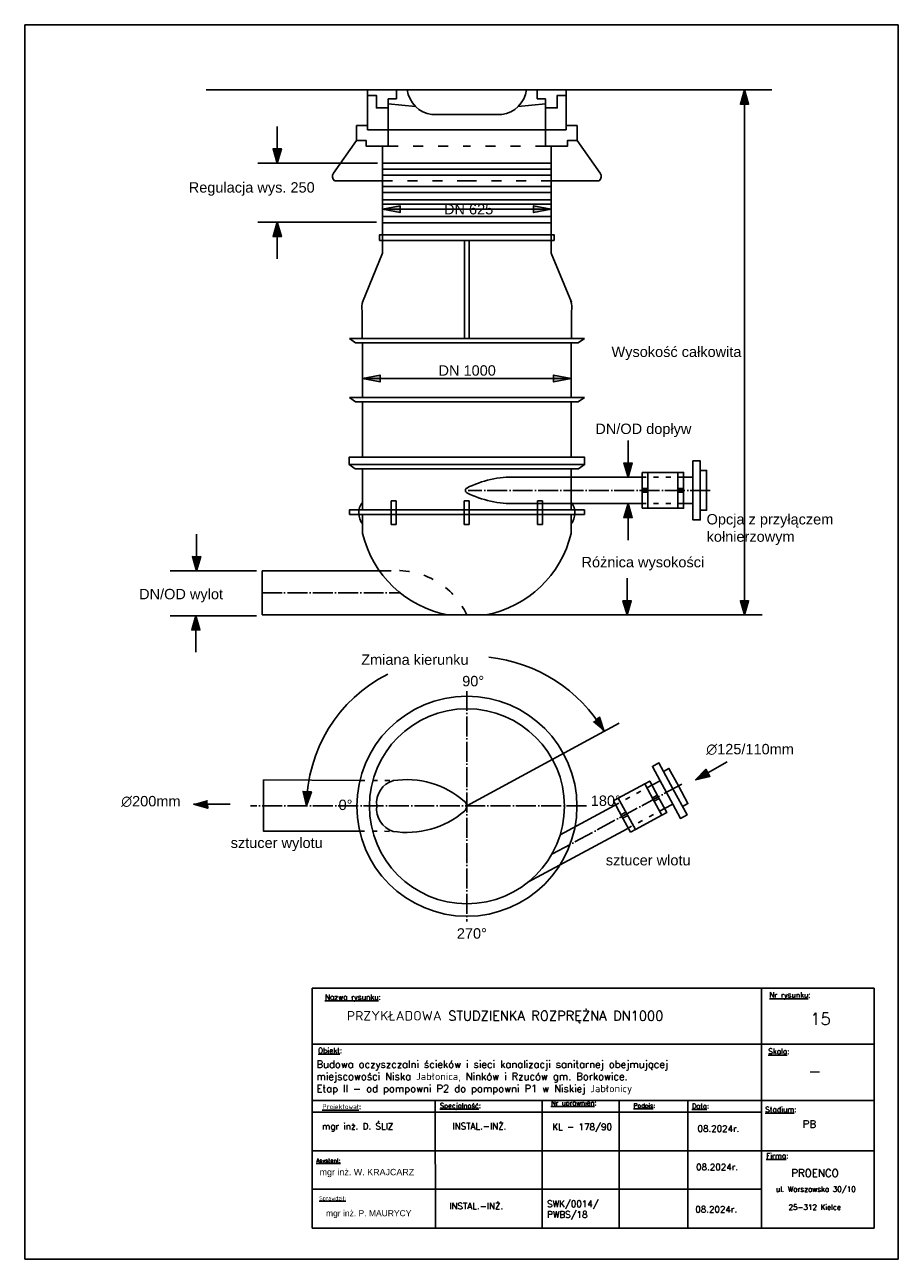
# Model space of a CAD drawing. Header units: millimetres. Extents: x 5659 to 8126, y 727 to 2118.
# Tile 53 of 53: x 7916 to 8126, y 1435 to 1732. Entities that reach past the tile are written whole.
import ezdxf

# ---------------------------------------------------------------- set-up
doc = ezdxf.new("R2010")
doc.units = ezdxf.units.MM
doc.set_wipeout_variables(frame=1)
for name, pattern in [('ACAD_ISO03W100', [30, 12, -18]), ('ACAD_ISO04W100', [30, 24, -3, 0, -3]), ('GDE', [0])]:
    doc.linetypes.add(name, pattern=pattern)
for name, color, linetype, lineweight in [('1', 7, 'Continuous', 18), ('EDZPD_L_0', 3, 'GDE', 18), ('TABELKI', 7, 'Continuous', 25)]:
    doc.layers.add(name, color=color, linetype=linetype, lineweight=lineweight)
doc.styles.get("Standard").update_dxf_attribs({"font": 'arial.ttf'})

msp = doc.modelspace()

# ---------------------------------------------------------------- hatches: boundary and pattern name
h = msp.add_hatch(color=256)
h.dxf.hatch_style = 1
h.paths.add_polyline_path([(8088.99, 1716.235), (8088.99, 1712.849), (8089.988, 1712.812)])
h.paths.add_polyline_path([(8088.99, 1716.235), (8087.992, 1712.812), (8088.99, 1712.849)])
h = msp.add_hatch(color=256)
h.dxf.hatch_style = 1
h.paths.add_polyline_path([(7977.654, 1702.078), (7976.656, 1702.041), (7976.656, 1698.654)])
h.paths.add_polyline_path([(7976.656, 1702.041), (7975.658, 1702.078), (7976.656, 1698.654)])
h = msp.add_hatch(color=256)
h.dxf.hatch_style = 1
h.paths.add_polyline_path([(8006.212, 1688.395), (8001.954, 1687.566), (8006.212, 1687.566)])
h.paths.add_polyline_path([(8006.212, 1687.566), (8001.954, 1687.566), (8006.212, 1686.737)])
h = msp.add_hatch(color=256)
h.dxf.hatch_style = 1
h.paths.add_polyline_path([(8038.279, 1688.395), (8038.279, 1687.566), (8042.537, 1687.566)])
h.paths.add_polyline_path([(8042.537, 1687.566), (8038.279, 1687.566), (8038.279, 1686.737)])
h = msp.add_hatch(color=256)
h.dxf.hatch_style = 1
h.paths.add_polyline_path([(7976.656, 1684.395), (7976.656, 1681.008), (7977.654, 1680.971)])
h.paths.add_polyline_path([(7976.656, 1684.395), (7975.658, 1680.971), (7976.656, 1681.008)])
h = msp.add_hatch(color=256)
h.dxf.hatch_style = 1
h.paths.add_polyline_path([(8001.387, 1647.666), (7997.129, 1646.836), (8001.387, 1646.836)])
h.paths.add_polyline_path([(8001.387, 1646.836), (7997.129, 1646.836), (8001.387, 1646.007)])
h = msp.add_hatch(color=256)
h.dxf.hatch_style = 1
h.paths.add_polyline_path([(8043.104, 1647.666), (8043.104, 1646.836), (8047.362, 1646.836)])
h.paths.add_polyline_path([(8047.362, 1646.836), (8043.104, 1646.836), (8043.104, 1646.007)])
h = msp.add_hatch(color=256)
h.dxf.hatch_style = 1
h.paths.add_polyline_path([(8061.986, 1626.523), (8060.988, 1626.486), (8060.988, 1623.1)])
h.paths.add_polyline_path([(8060.988, 1626.486), (8059.99, 1626.523), (8060.988, 1623.1)])
h = msp.add_hatch(color=256)
h.dxf.hatch_style = 1
h.paths.add_polyline_path([(8060.988, 1616.739), (8060.988, 1613.353), (8061.986, 1613.316)])
h.paths.add_polyline_path([(8060.988, 1616.739), (8059.99, 1613.316), (8060.988, 1613.353)])
h = msp.add_hatch(color=256)
h.dxf.hatch_style = 1
h.paths.add_polyline_path([(7958.27, 1603.972), (7957.272, 1603.935), (7957.272, 1600.549)])
h.paths.add_polyline_path([(7957.272, 1603.935), (7956.274, 1603.972), (7957.272, 1600.549)])
h = msp.add_hatch(color=256)
h.dxf.hatch_style = 1
h.paths.add_polyline_path([(8061.769, 1593.379), (8060.772, 1593.342), (8060.772, 1589.956)])
h.paths.add_polyline_path([(8060.772, 1593.342), (8059.774, 1593.379), (8060.772, 1589.956)])
h = msp.add_hatch(color=256)
h.dxf.hatch_style = 1
h.paths.add_polyline_path([(8089.988, 1593.379), (8088.99, 1593.342), (8088.99, 1589.956)])
h.paths.add_polyline_path([(8088.99, 1593.342), (8087.992, 1593.379), (8088.99, 1589.956)])
h = msp.add_hatch(color=256)
h.dxf.hatch_style = 1
h.paths.add_polyline_path([(7957.099, 1589.765), (7957.099, 1586.378), (7958.097, 1586.342)])
h.paths.add_polyline_path([(7957.099, 1589.765), (7956.101, 1586.342), (7957.099, 1586.378)])
h = msp.add_hatch(color=256)
h.dxf.hatch_style = 1
h.paths.add_polyline_path([(8055.245, 1561.947), (8054.138, 1565.337), (8053.335, 1564.744)])
h.paths.add_polyline_path([(8053.335, 1564.744), (8052.49, 1564.212), (8055.245, 1561.947)])
h = msp.add_hatch(color=256)
h.dxf.hatch_style = 1
h.paths.add_polyline_path([(8077.196, 1550.285), (8080.665, 1551.111), (8080.139, 1551.96)])
h.paths.add_polyline_path([(8080.139, 1551.96), (8079.678, 1552.846), (8077.196, 1550.285)])
h = msp.add_hatch(color=256)
h.dxf.hatch_style = 1
h.paths.add_polyline_path([(7983.704, 1544.011), (7984.889, 1547.375), (7983.89, 1547.393)])
h.paths.add_polyline_path([(7983.89, 1547.393), (7982.896, 1547.485), (7983.704, 1544.011)])
h = msp.add_hatch(color=256)
h.dxf.hatch_style = 1
h.paths.add_polyline_path([(7956.529, 1544.455), (7959.953, 1543.457), (7959.916, 1544.455)])
h.paths.add_polyline_path([(7959.916, 1544.455), (7959.953, 1545.453), (7956.529, 1544.455)])

# ---------------------------------------------------------------- linework, layer by layer
for p, q in [((7915.961, 1731.938), (8125.961, 1731.938)), ((7915.961, 1434.938), (7915.961, 1731.938)), ((8125.961, 1731.938), (8125.961, 1434.938)), ((8005.315, 1714.091), (8003.334, 1714.091)), ((8003.334, 1714.091), (8003.334, 1711.776)), ((8005.315, 1716.235), (8005.315, 1714.091)), ((8039.176, 1716.235), (8039.176, 1714.091)), ((8039.176, 1714.091), (8041.157, 1714.091)), ((8041.157, 1714.091), (8041.157, 1711.776)), ((8022.255, 1544.011), (8058.848, 1563.906)), ((8125.961, 1434.938), (7915.961, 1434.938))]:
    msp.add_line(p, q)
for points in [[(8022.246, 1716.235), (7959.604, 1716.235)], [(7998.368, 1716.235), (7998.368, 1714.927), (8000.521, 1714.927), (8000.521, 1711.916), (8003.334, 1711.916)], [(7998.368, 1714.927), (7998.368, 1706.681)], [(8022.246, 1716.235), (8084.887, 1716.235)], [(8046.123, 1716.235), (8046.123, 1714.927), (8043.97, 1714.927), (8043.97, 1711.916), (8041.157, 1711.916)], [(8046.123, 1714.927), (8046.123, 1706.681)], [(8084.887, 1716.235), (8095.56, 1716.235)], [(8088.99, 1716.235), (8087.992, 1712.812), (8088.99, 1712.849)], [(8088.99, 1716.235), (8088.99, 1589.956)], [(8088.99, 1707.435), (8088.99, 1716.235)], [(8088.99, 1716.235), (8089.988, 1712.812), (8088.99, 1712.849)], [(8003.334, 1712.933), (8009.879, 1712.282)], [(8003.334, 1711.776), (8003.334, 1706.166)], [(8041.157, 1712.933), (8034.612, 1712.282)], [(8041.157, 1711.776), (8041.157, 1706.166)], [(8088.99, 1712.849), (8088.99, 1712.849)], [(8022.246, 1710.352), (8013.85, 1710.352)], [(8022.246, 1710.352), (8030.641, 1710.352)], [(7976.656, 1707.455), (7976.656, 1698.654)], [(8003.334, 1706.166), (8003.334, 1702.701), (7998.054, 1702.701), (7998.054, 1704.039), (7995.753, 1704.039), (7995.753, 1707.676), (7998.368, 1707.676)], [(7998.368, 1706.681), (8003.334, 1706.681)], [(8003.334, 1706.681), (8022.246, 1706.681)], [(8041.157, 1706.681), (8022.246, 1706.681)], [(8041.157, 1706.166), (8041.157, 1702.701), (8046.437, 1702.701), (8046.437, 1704.039), (8048.738, 1704.039), (8048.738, 1707.676), (8046.123, 1707.676)], [(8046.123, 1706.681), (8041.157, 1706.681)], [(7976.656, 1698.654), (7975.658, 1702.078), (7976.656, 1702.041)], [(7976.656, 1698.654), (7977.654, 1702.078), (7976.656, 1702.041)], [(7976.656, 1702.041), (7976.656, 1702.041)], [(7995.753, 1704.039), (7990.203, 1696.208)], [(8001.954, 1702.701), (8001.954, 1676.975)], [(8042.537, 1702.701), (8042.537, 1676.975)], [(8048.738, 1704.039), (8054.288, 1696.208)], [(8000.736, 1698.654), (7972.029, 1698.654)], [(8001.856, 1698.646), (8042.635, 1698.646)], [(8042.635, 1698.646), (8001.856, 1698.646)], [(8001.954, 1697.145), (8022.246, 1697.145)], [(8042.537, 1697.145), (8022.246, 1697.145)], [(7990.444, 1694.348), (8001.954, 1694.348)], [(8001.954, 1695.72), (8022.246, 1695.72)], [(8001.954, 1693.034), (8022.246, 1693.034)], [(8042.537, 1695.72), (8022.246, 1695.72)], [(8042.537, 1693.034), (8022.246, 1693.034)], [(8054.047, 1694.348), (8042.537, 1694.348)], [(8001.954, 1691.534), (8022.246, 1691.534)], [(8042.537, 1691.534), (8022.246, 1691.534)], [(8001.954, 1689.838), (8022.246, 1689.838)], [(8001.954, 1688.725), (8022.246, 1688.725)], [(8001.954, 1687.566), (8006.212, 1688.395), (8006.212, 1687.566)], [(8001.954, 1687.566), (8022.246, 1687.566)], [(8001.954, 1687.566), (8006.212, 1686.737), (8006.212, 1687.566)], [(8042.537, 1689.838), (8022.246, 1689.838)], [(8042.537, 1688.725), (8022.246, 1688.725)], [(8042.537, 1687.566), (8022.246, 1687.566)], [(8042.537, 1687.566), (8038.279, 1688.395), (8038.279, 1687.566)], [(8042.537, 1687.566), (8038.279, 1686.737), (8038.279, 1687.566)], [(8000.507, 1684.395), (7972.029, 1684.395)], [(7976.656, 1684.395), (7975.658, 1680.971), (7976.656, 1681.008)], [(7976.656, 1675.594), (7976.656, 1684.395)], [(7976.656, 1684.395), (7977.654, 1680.971), (7976.656, 1681.008)], [(8001.954, 1685.781), (8022.246, 1685.781)], [(8001.954, 1684.286), (8022.246, 1684.286)], [(8042.537, 1685.781), (8022.246, 1685.781)], [(8042.537, 1684.286), (8022.246, 1684.286)], [(8022.246, 1681.424), (8001.259, 1681.424), (8001.259, 1680.057), (8022.246, 1680.057)], [(8022.246, 1681.424), (8043.232, 1681.424), (8043.232, 1680.057), (8022.246, 1680.057)], [(7976.656, 1681.008), (7976.656, 1681.008)], [(8021.672, 1680.057), (8021.672, 1656.485)], [(8022.819, 1680.057), (8022.819, 1656.485)], [(8001.954, 1676.975), (7997.125, 1665.2)], [(8042.537, 1676.975), (8047.366, 1665.2)], [(7997.085, 1656.485), (7997.085, 1663.038)], [(8047.406, 1656.485), (8047.406, 1663.038)], [(8022.246, 1656.485), (7993.999, 1656.485)], [(7993.999, 1656.485), (7995.469, 1655.427)], [(7995.469, 1655.427), (8022.246, 1655.427)], [(7997.129, 1655.427), (7997.129, 1642.239)], [(8022.246, 1656.485), (8050.492, 1656.485)], [(8049.022, 1655.427), (8022.246, 1655.427)], [(8047.362, 1655.427), (8047.362, 1642.239)], [(8050.492, 1656.485), (8049.022, 1655.427)], [(7997.129, 1646.836), (8001.387, 1647.666), (8001.387, 1646.836)], [(7997.129, 1646.836), (8022.246, 1646.836)], [(7997.129, 1646.836), (8001.387, 1646.007), (8001.387, 1646.836)], [(8047.362, 1646.836), (8022.246, 1646.836)], [(8047.362, 1646.836), (8043.104, 1647.666), (8043.104, 1646.836)], [(8047.362, 1646.836), (8043.104, 1646.007), (8043.104, 1646.836)], [(8022.246, 1642.239), (7993.999, 1642.239)], [(7993.999, 1642.239), (7995.469, 1641.18)], [(7995.469, 1641.18), (8022.246, 1641.18)], [(7997.129, 1641.18), (7997.129, 1627.993)], [(8022.246, 1642.239), (8050.492, 1642.239)], [(8049.022, 1641.18), (8022.246, 1641.18)], [(8047.362, 1641.18), (8047.362, 1627.993)], [(8050.492, 1642.239), (8049.022, 1641.18)], [(8060.988, 1631.901), (8060.988, 1623.1)], [(8022.246, 1627.932), (7993.966, 1627.932), (7993.966, 1626.121), (8022.246, 1626.121)], [(8022.246, 1627.932), (8050.525, 1627.932), (8050.525, 1626.121), (8022.246, 1626.121)], [(7993.966, 1626.121), (7995.437, 1625.062)], [(8022.246, 1626.121), (7993.999, 1626.121), (7993.999, 1626.097)], [(7995.437, 1625.062), (8022.246, 1625.062)], [(7997.129, 1625.062), (7997.129, 1615.194)], [(8022.246, 1626.121), (8050.492, 1626.121), (8050.492, 1626.097)], [(8049.054, 1625.062), (8022.246, 1625.062)], [(8047.362, 1625.062), (8047.362, 1615.194)], [(8050.525, 1626.121), (8049.054, 1625.062)], [(8060.988, 1623.1), (8059.99, 1626.523), (8060.988, 1626.486)], [(8060.988, 1623.1), (8061.986, 1626.523), (8060.988, 1626.486)], [(8076.577, 1623.103), (8076.577, 1627.019), (8078.368, 1627.019), (8078.368, 1619.919)], [(8078.368, 1624.716), (8079.859, 1624.716), (8079.859, 1619.919)], [(8064.119, 1623.1), (8034.029, 1623.1)], [(8064.403, 1624.228), (8064.403, 1619.919)], [(8064.403, 1624.228), (8065.759, 1624.228), (8065.759, 1619.935), (8064.403, 1619.935)], [(8065.759, 1624.228), (8072.987, 1624.228), (8072.987, 1619.919)], [(8072.987, 1624.228), (8074.344, 1624.228), (8074.344, 1619.935), (8072.987, 1619.935)], [(8074.344, 1623.103), (8076.577, 1623.103), (8076.577, 1619.919)], [(8065.759, 1620.39), (8064.403, 1620.39)], [(8064.403, 1615.611), (8064.403, 1619.919)], [(8064.403, 1615.611), (8065.759, 1615.611), (8065.759, 1619.904), (8064.403, 1619.904)], [(8065.759, 1619.449), (8064.403, 1619.449)], [(8065.759, 1615.611), (8072.987, 1615.611), (8072.987, 1619.919)], [(8072.987, 1620.39), (8074.344, 1620.39)], [(8072.987, 1615.611), (8074.344, 1615.611), (8074.344, 1619.904), (8072.987, 1619.904)], [(8072.987, 1619.449), (8074.344, 1619.449)], [(8074.344, 1616.736), (8076.577, 1616.736), (8076.577, 1619.919)], [(8076.577, 1616.736), (8076.577, 1612.82), (8078.368, 1612.82), (8078.368, 1619.919)], [(8078.368, 1615.123), (8079.859, 1615.123), (8079.859, 1619.919)], [(8004.061, 1617.394), (8004.061, 1611.74)], [(8004.061, 1617.394), (8005.243, 1617.394), (8005.243, 1611.74), (8004.061, 1611.74)], [(8021.583, 1617.394), (8021.583, 1611.74)], [(8021.583, 1617.394), (8022.765, 1617.394), (8022.765, 1611.74), (8021.583, 1611.74)], [(8064.119, 1616.739), (8034.029, 1616.739)], [(8040.43, 1617.394), (8039.248, 1617.394), (8039.248, 1611.74), (8040.43, 1611.74)], [(8040.43, 1617.394), (8040.43, 1611.74)], [(8060.988, 1616.739), (8059.99, 1613.316), (8060.988, 1613.353)], [(8060.988, 1607.938), (8060.988, 1616.739)], [(8060.988, 1616.739), (8061.986, 1613.316), (8060.988, 1613.353)], [(8022.246, 1615.194), (7993.999, 1615.194), (7993.999, 1615.17)], [(7993.999, 1615.194), (7993.999, 1614.135)], [(7993.999, 1614.135), (8022.246, 1614.135)], [(7997.176, 1614.135), (7997.176, 1609.55)], [(8022.246, 1615.194), (8050.492, 1615.194), (8050.492, 1615.17)], [(8050.492, 1614.135), (8022.246, 1614.135)], [(8047.315, 1614.135), (8047.315, 1609.55)], [(8050.492, 1615.194), (8050.492, 1614.135)], [(7957.272, 1609.349), (7957.272, 1600.549)], [(7957.272, 1600.549), (7956.274, 1603.972), (7957.272, 1603.935)], [(7957.272, 1600.549), (7958.27, 1603.972), (7957.272, 1603.935)], [(7971.652, 1600.549), (7950.938, 1600.549)], [(8004.017, 1600.549), (7973.046, 1600.549)], [(7973.046, 1600.549), (7973.046, 1589.956)], [(8060.772, 1598.756), (8060.772, 1589.956)], [(8088.99, 1598.756), (8088.99, 1589.956)], [(8060.772, 1589.956), (8059.774, 1593.379), (8060.772, 1593.342)], [(8060.772, 1589.956), (8061.769, 1593.379), (8060.772, 1593.342)], [(8088.99, 1589.956), (8087.992, 1593.379), (8088.99, 1593.342)], [(8088.99, 1589.956), (8089.988, 1593.379), (8088.99, 1593.342)], [(8088.99, 1592.967), (8088.99, 1592.967)], [(7971.652, 1589.765), (7950.938, 1589.765)], [(7957.099, 1589.765), (7956.101, 1586.342), (7957.099, 1586.378)], [(7957.099, 1580.964), (7957.099, 1589.765)], [(7957.099, 1589.765), (7958.097, 1586.342), (7957.099, 1586.378)], [(8017.656, 1589.956), (7973.046, 1589.956)], [(8022.246, 1589.956), (8017.656, 1589.956)], [(8022.246, 1589.956), (8026.835, 1589.956)], [(8026.835, 1589.956), (8093.273, 1589.956)], [(8055.245, 1561.947), (8054.138, 1565.337), (8053.335, 1564.744)], [(8068.714, 1550.046), (8066.853, 1553.491), (8068.428, 1554.342), (8071.803, 1548.096)], [(8084.845, 1554.638), (8077.196, 1550.285)], [(8069.523, 1552.316), (8070.834, 1553.025), (8073.114, 1548.805)], [(8077.196, 1550.285), (8079.678, 1552.846), (8080.139, 1551.96)], [(8077.196, 1550.285), (8080.665, 1551.111), (8080.139, 1551.96)], [(7973.394, 1544.011), (7973.394, 1550.248), (7996.529, 1550.097)], [(7983.704, 1544.011), (7982.896, 1547.485), (7983.89, 1547.393)], [(7983.704, 1544.011), (7984.889, 1547.375), (7983.89, 1547.393)], [(8058.662, 1545.893), (8065.02, 1549.329), (8067.069, 1545.538)], [(8065.02, 1549.329), (8066.214, 1549.974), (8068.255, 1546.197), (8067.061, 1545.552)], [(8066.749, 1548.984), (8068.714, 1550.046), (8070.228, 1547.245)], [(8071.741, 1544.444), (8073.602, 1540.999), (8075.178, 1541.85), (8071.803, 1548.096)], [(8074.083, 1543.876), (8075.394, 1544.585), (8073.114, 1548.805)], [(7965.33, 1544.455), (7956.529, 1544.455)], [(7956.529, 1544.455), (7959.953, 1543.457), (7959.916, 1544.455)], [(8057.468, 1545.248), (8058.662, 1545.893), (8060.703, 1542.116), (8059.509, 1541.472)], [(8057.468, 1545.248), (8059.517, 1541.458)], [(8062.758, 1538.312), (8069.117, 1541.748), (8067.069, 1545.538)], [(8066.845, 1545.952), (8068.039, 1546.597)], [(8069.117, 1541.748), (8070.311, 1542.392), (8068.27, 1546.169), (8067.076, 1545.524)], [(8067.292, 1545.125), (8068.486, 1545.769)], [(8069.776, 1543.383), (8071.741, 1544.444), (8070.228, 1547.245)], [(7973.394, 1544.203), (7973.347, 1537.967), (7996.483, 1537.943)], [(8057.755, 1544.121), (8044.671, 1537.051)], [(8060.486, 1542.516), (8059.293, 1541.871)], [(8061.565, 1537.667), (8059.517, 1541.458)], [(8061.565, 1537.667), (8062.758, 1538.312), (8060.718, 1542.089), (8059.524, 1541.444)], [(8060.934, 1541.689), (8059.74, 1541.044)], [(8060.779, 1538.525), (8036.933, 1525.64)]]:
    msp.add_lwpolyline(points)
at = {"linetype": 'ACAD_ISO03W100', "ltscale": 0.2}
for points in [[(8003.334, 1702.701), (8022.246, 1702.701)], [(8041.157, 1702.701), (8022.246, 1702.701)], [(8001.954, 1694.348), (8022.246, 1694.348)], [(8042.537, 1694.348), (8022.246, 1694.348)]]:
    msp.add_lwpolyline(points, dxfattribs=at)
at = {"linetype": 'ACAD_ISO03W100', "ltscale": 0.1}
for points in [[(8064.119, 1623.1), (8074.344, 1623.1)], [(8064.119, 1616.739), (8074.344, 1616.739)], [(7996.529, 1550.097), (8004.485, 1550.097)], [(8057.755, 1544.121), (8066.751, 1548.981)], [(8060.779, 1538.525), (8069.774, 1543.385)], [(7996.483, 1537.943), (8004.439, 1537.883)]]:
    msp.add_lwpolyline(points, dxfattribs=at)
at = {"linetype": 'ACAD_ISO04W100', "ltscale": 0.2}
for points in [[(8080.768, 1619.919), (8022.55, 1619.919)], [(7973.046, 1595.252), (8006.223, 1595.252)], [(8022.255, 1571.64), (8022.255, 1516.206)], [(8073.915, 1549.237), (8042.639, 1532.338)], [(8051.026, 1544.011), (7970.235, 1544.011)]]:
    msp.add_lwpolyline(points, dxfattribs=at)
for radius in [26.457, 23.445]:
    msp.add_circle((8022.255, 1543.923), radius)
for centre, radius, start, end in [((8014.697, 1717.142), 6.843, 187.61356, 262.88725), ((8029.794, 1717.142), 6.843, 277.11275, 352.38644), ((7991.306, 1695.405), 1.364, 143.95938, 230.82286), ((8053.185, 1695.405), 1.364, 309.17714, 36.04062), ((8003.321, 1663.893), 6.294, 165.97228, 187.80465), ((8041.17, 1663.893), 6.294, 352.19535, 14.02772), ((8033.279, 1598.625), 24.486, 88.24333, 116.817), ((8022.514, 1619.919), 0.626, 116.81682, 243.18283), ((8033.279, 1641.214), 24.486, 243.183, 271.75667), ((8000.488, 1614.462), 4.223, 142.71495, 218.33733), ((8044.003, 1614.462), 4.223, 321.66267, 37.28505), ((8022.605, 1615.629), 26.146, 193.44428, 259.08927), ((8021.886, 1615.629), 26.146, 280.91073, 346.55572), ((8023.678, 1543.329), 36.648, 30.53178, 83.98336), ((8019.603, 1543.796), 35.899, 117.16292, 179.65653), ((8006.273, 1544.663), 5.721, 107.15761, 186.54479), ((8007.648, 1528.878), 21.454, 49.06292, 98.47817), ((8020.585, 1543.931), 1.608, 308.83822, 52.78295), ((8006.268, 1543.303), 5.721, 173.02265, 252.40983), ((8007.762, 1559.078), 21.454, 261.08927, 310.3567)]:
    msp.add_arc(centre, radius, start, end)
at = {"linetype": 'ACAD_ISO03W100', "ltscale": 0.2}
msp.add_arc((8005.594, 1582.282), 18.334, 24.7419, 94.93451, dxfattribs=at)
at = {"layer": 'EDZPD_L_0', "linetype": 'GDE'}
msp.add_line((8069.178, 1477.736), (8068.706, 1478.348), dxfattribs=at)
at = {"layer": 'TABELKI'}
msp.add_line((8052.613, 1471.283), (8120.124, 1471.283), dxfattribs=at)

# ---------------------------------------------------------------- texts
at = {"char_height": 2.5, "attachment_point": 1}
for s, insert in [('Regulacja wys. 250', (7955.392, 1694.049)), ('DN 625', (8016.751, 1688.798)), ('Wysokość całkowita', (8057.018, 1654.507)), ('DN 1000', (8015.434, 1650.007)), ('DN/OD dopływ', (8053.136, 1635.972)), ('Opcja z przyłączem kołnierzowym', (8079.879, 1614.214)), ('Różnica wysokości', (8049.808, 1603.9)), ('DN/OD wylot', (7943.455, 1596.217)), ('Zmiana kierunku', (7996.851, 1580.449)), ('90%%D', (8021.127, 1575.282)), ('0%%D', (7991.411, 1545.513)), ('180%%D', (8052.039, 1546.507)), ('sztucer wylotu', (7965.473, 1536.379)), ('sztucer wlotu', (8055.654, 1532.198)), ('270%%D', (8019.839, 1514.58))]:
    msp.add_mtext_dynamic_manual_height_columns(s, width=32.25764, gutter_width=12.5, heights=[0], dxfattribs=dict(at, insert=insert))
at = {"layer": '1', "char_height": 2.5, "attachment_point": 5}
for s, insert in [('{\\fMeiryo|b0|i0|c0|p34;∅}125/110mm', (8090.334, 1557.591)), ('{\\fMeiryo|b0|i0|c0|p34;∅}200mm', (7946.287, 1545.067))]:
    msp.add_mtext(s, dxfattribs=dict(at, insert=insert))

# ---------------------------------------------------------------- next in the draw order: wipeouts: each hides what was drawn before it
msp.add_wipeout([(7985.101, 1500.177), (8120.124, 1500.177), (8120.124, 1442.39), (7985.101, 1442.39)]).dxf.layer = 'TABELKI'

# ---------------------------------------------------------------- next in the draw order: linework, layer by layer
at = {"layer": 'TABELKI'}
msp.add_line((8052.613, 1471.283), (8120.124, 1471.283), dxfattribs=at)

# ---------------------------------------------------------------- next in the draw order: wipeouts: each hides what was drawn before it
msp.add_wipeout([(7985.101, 1500.177), (8120.124, 1500.177), (8120.124, 1442.39), (7985.101, 1442.39)]).dxf.layer = 'TABELKI'

# ---------------------------------------------------------------- next in the draw order: linework, layer by layer
for p, q in [((7985.101, 1500.177), (8120.124, 1500.177)), ((7985.101, 1442.39), (7985.101, 1500.177)), ((8093.118, 1500.177), (8093.118, 1442.39)), ((8120.124, 1500.177), (8120.124, 1442.39)), ((7985.101, 1486.664), (8120.124, 1486.664)), ((7985.101, 1473.15), (8120.124, 1473.15)), ((8014.669, 1473.15), (8014.672, 1442.39)), ((8040.385, 1473.307), (8040.388, 1442.39)), ((8058.842, 1473.15), (8058.845, 1442.39)), ((7985.101, 1470.313), (8093.118, 1470.313)), ((8075.356, 1472.994), (8075.359, 1442.39)), ((7985.101, 1461.048), (8120.124, 1461.048)), ((7985.109, 1451.783), (8093.127, 1451.783)), ((8120.124, 1442.39), (7985.101, 1442.39))]:
    msp.add_line(p, q, dxfattribs=at)

# ---------------------------------------------------------------- next in the draw order: texts
at = {"layer": 'TABELKI', "attachment_point": 1}
for s, insert, char_height, width in [('{\\Fsimplex.shx|c238;\\LNazwa rysunku\\l:}', (7988.135, 1498.656), 1.27764, 51.28511), ('{\\Fsimplex.shx|c238;\\LNr rysunku\\l:}', (8094.964, 1499.167), 1.27764, 51.28511), ('{\\Fsimplex.shx|c238;\\LObiekt\\l:}', (7986.469, 1485.788), 1.27764, 51.28511), ('{\\Fsimplex.shx|c238;\\LSkala\\l:}', (8094.709, 1485.615), 1.27764, 51.28511), ('{\\Fsimplex.shx|c238;\\LNr uprawnień\\l:}', (8042.455, 1473.15), 1.17936, 47.3401), ('{\\Fsimplex.shx|c238;\\LProjektował\\l:}', (7987.503, 1472.256), 1.17936, 47.3401), ('{\\Fsimplex|c238;\\LSpecjalność\\l:}', (8015.765, 1472.494), 1.17936, 47.3401), ('{\\Fsimplex.shx|c238;\\LPodpis\\l:}', (8062.294, 1472.447), 1.08108, 47.3401), ('{\\Fsimplex.shx|c238;\\LData\\l:}', (8076.349, 1472.418), 1.17936, 47.3401), ('{\\Fsimplex.shx|c238;\\LStadium\\l:}', (8093.971, 1471.623), 1.27764, 51.28511), ('{\\fsimplex.shx|b0|i0|c238|p0;\\LAsystent:}', (7986.033, 1459.187), 0.9828, 39.45009), ('{\\Fsimplex.shx|c238;\\LFirma\\l:}', (8094.182, 1460.493), 1.27764, 51.28511), ('{\\Fsimplex.shx|c238;ul. Warszawska 30/10}', (8096.534, 1452.449), 1.26126, 35.50508), ('{\\fsimplex.shx|b0|i0|c238|p0;\\LSprawdził:}', (7986.776, 1450.107), 0.9828, 39.45009), ('{\\Fsimplex.shx|c238;25-312 Kielce}', (8099.59, 1448.087), 1.26126, 35.50508)]:
    msp.add_mtext(s, dxfattribs=dict(at, insert=insert, char_height=char_height, width=width))
at = {"layer": 'TABELKI', "lineweight": 25, "attachment_point": 1}
for s, insert, char_height, width in [('{\\fsimplex.shx|b0|i0|c238|p0;PRZYKŁADOWA STUDZIENKA ROZPRĘŻNA DN1000}', (7993.422, 1494.677), 2.2932, 117.96163), ('{\\fsimplex.shx|b0|i0|c238|p0;15}', (8104.811, 1494.204), 2.8665, 71.01016), ('\\pt116.74;{\\Fsimplex|c238;Budowa oczyszczalni ścieków i sieci kanalizacji sanitarnej obejmującej \\Pmiejscowości Niska Jabłonica, Ninków i Rzuców gm. Borkowice. \\PEtap II - od pompowni P2 do pompowni P1 w Niskiej Jabłonicy}', (7986.106, 1482.727), 1.75135, 116.13409), ('{\\fsimplex.shx|b0|i0|c238|p0;-}', (8104.314, 1481.647), 2.8665, 71.01016), ('{\\Fsimplex.shx|c238;\\H0.6622x;mgr inż. D. ŚLIZ}', (7987.457, 1467.711), 2.31892, 82.57314), ('{\\Fsimplex.shx|c238;INSTAL.-INŻ.}', (8018.788, 1467.729), 1.53563, 107.34508), ('{\\Fsimplex.shx|c238;KL - 178/90}', (8042.796, 1467.576), 1.53563, 107.34508), ('{\\Fsimplex|c238;PB}', (8102.978, 1468.366), 1.8018, 71.01016), ('{\\fsimplex.shx|b0|i0|c238|p0;08.2024r.}', (8077.694, 1467.148), 1.53563, 107.34508), ('{\\H0.6622x;mgr inż. W. KRAJCARZ}', (7986.849, 1456.693), 2.31892, 82.57314), ('{\\fsimplex.shx|b0|i0|c238|p0;08.2024r.}', (8077.366, 1457.915), 1.53563, 107.34508), ('mgr inż. P. MAURYCY', (7988.391, 1446.763), 1.46092, 52.02108), ('{\\Fsimplex.shx|c238;INSTAL.-INŻ.}', (8018.022, 1448.51), 1.53563, 107.34508), ('{\\Fsimplex|c238;SWK/0014/\\PPWBS/18}', (8041.529, 1449.045), 1.53563, 107.34508), ('{\\fsimplex.shx|b0|i0|c238|p0;08.2024r.}', (8077.168, 1447.733), 1.53563, 107.34508)]:
    msp.add_mtext(s, dxfattribs=dict(at, insert=insert, char_height=char_height, width=width))
at = {"layer": 'TABELKI', "lineweight": 30, "insert": (8100.224, 1456.597), "char_height": 1.8018, "width": 71.01016, "attachment_point": 1}
msp.add_mtext('{\\Fsimplex.shx|c238;PROENCO}', dxfattribs=at)

doc.saveas('drawing.dxf')
